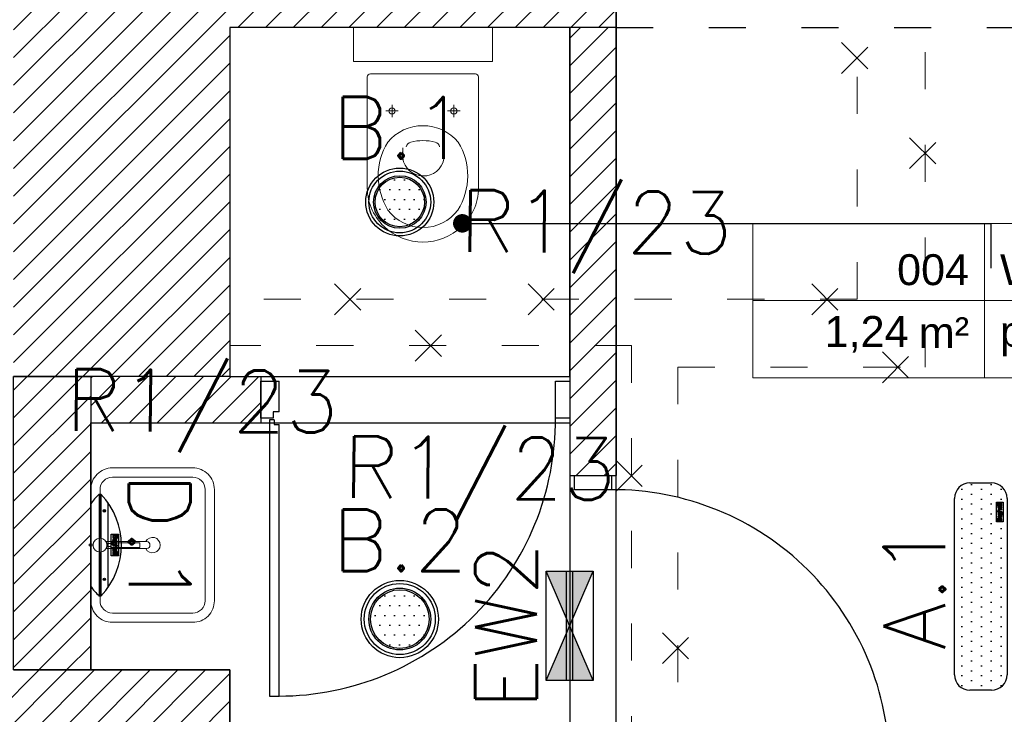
# Model space of a CAD drawing. Header units: millimetres. Extents: x 22250 to 51280, y -5012 to 7692.
# Tile 92 of 183: x 39902 to 40220, y 2198 to 2423. Entities that reach past the tile are written whole.
import ezdxf
from ezdxf import colors
from ezdxf.entities.mleader import LeaderData, LeaderLine
from ezdxf.enums import TextEntityAlignment as Align
from ezdxf.math import Vec2, Vec3

# ---------------------------------------------------------------- set-up
doc = ezdxf.new("R2010")
doc.units = ezdxf.units.MM
doc.linetypes.add('ACAD_ISO03W100', pattern=[30, 12, -18])
for name, color, linetype in [('_BI_LOGO', 140, 'Continuous'), ('_BI_OSW_OPIS', 140, 'Continuous'), ('_BI_OSW_OPRAWY', 140, 'Continuous'), ('E_podklad', 252, 'Continuous')]:
    doc.layers.add(name, color=color, linetype=linetype)
for name, color, linetype, lineweight in [('A_OPISY', 40, 'Continuous', 9), ('A_WYPOSAŻENIE', 181, 'Continuous', 9), ('E_Obwody', 3, 'Continuous', 13)]:
    doc.layers.add(name, color=color, linetype=linetype, lineweight=lineweight)
doc.styles.add('ARIAL', font='arial.ttf')
doc.styles.add('romans', font='romans.shx')
doc.styles.get("Standard").update_dxf_attribs({"font": 'arial.ttf'})
pattern_1 = [(45, (22896.237, -15796.4403), (-4.490128, 4.490128), [])]
pattern_2 = [(45, (21569.699, -18526.9925), (-4.490128, 4.490128), [])]

# ---------------------------------------------------------------- blocks, each defined once
blk = doc.blocks.new('ROZBIÓRKI_DOM')
at = {"layer": 'A_OPISY', "color": 22, "linetype": 'ACAD_ISO03W100', "true_color": 0xe22908}
for p, q in [((19835.15, 7887.89), (19835.15, 7975.89)), ((19857.15, 7865.89), (19857.15, 7975.89)), ((19830.15, 7971.02), (19840.15, 7961.02)), ((19830.15, 7961.02), (19840.15, 7971.02)), ((19852.15, 7940.21), (19862.15, 7930.21)), ((19852.15, 7930.21), (19862.15, 7940.21)), ((19666.05, 7892.89), (19676.05, 7882.89)), ((19666.05, 7882.89), (19676.05, 7892.89)), ((19728.65, 7892.89), (19738.65, 7882.89)), ((19728.65, 7882.89), (19738.65, 7892.89)), ((19820.46, 7892.89), (19830.46, 7882.89)), ((19820.46, 7882.89), (19830.46, 7892.89)), ((19835.15, 7887.89), (19632.15, 7887.89)), ((19692.15, 7877.89), (19702.15, 7867.89)), ((19692.15, 7867.89), (19702.15, 7877.89)), ((19762.15, 7872.89), (19632.15, 7872.89)), ((19762.15, 7872.89), (19762.15, 7613.89)), ((19843.32, 7870.89), (19853.32, 7860.89)), ((19843.32, 7860.89), (19853.32, 7870.89)), ((19777.15, 7865.89), (19777.15, 7613.89)), ((19777.15, 7865.89), (19857.15, 7865.89)), ((19757.15, 7835.73), (19767.15, 7825.73)), ((19757.15, 7825.73), (19767.15, 7835.73)), ((19772.15, 7779.92), (19782.15, 7769.92)), ((19772.15, 7769.92), (19782.15, 7779.92))]:
    blk.add_line(p, q, dxfattribs=at)
blk = doc.blocks.new('um1')
at = {"layer": 'A_WYPOSAŻENIE', "ltscale": 0.5}
for points in [[(-2506.53, 3366.84), (-2524.27, 3366.84, 0.414214), (-2531.27, 3359.84), (-2531.27, 3333.84, 0.414214), (-2524.27, 3326.84), (-2488.27, 3326.84, 0.414214), (-2481.27, 3333.84), (-2481.27, 3359.84, 0.414214), (-2488.27, 3366.84), (-2506.01, 3366.84)], [(-2508.52, 3363.84), (-2524.27, 3363.84, 0.414214), (-2528.27, 3359.84), (-2528.27, 3333.84, 0.414214), (-2524.27, 3329.84), (-2488.27, 3329.84, 0.414214), (-2484.27, 3333.84), (-2484.27, 3359.84, 0.414214), (-2488.27, 3363.84), (-2504.02, 3363.84)]]:
    blk.add_lwpolyline(points, format="xyb", dxfattribs=at)
at = {"layer": 'A_WYPOSAŻENIE'}
for points in [[(-2506.53, 3366.08), (-2506.53, 3367.35), (-2506.01, 3367.35), (-2506.01, 3366.08)], [(-2506.77, 3361.66), (-2506.77, 3360.3), (-2505.77, 3360.3), (-2505.77, 3361.66)]]:
    blk.add_lwpolyline(points, dxfattribs=at)
blk.add_lwpolyline([(-2507.42, 3361.92), (-2507.42, 3348.69, 0.869565), (-2505.12, 3348.69), (-2505.12, 3361.92)], format="xyb", dxfattribs=at)
blk.add_lwpolyline([(-2507.02, 3360.3), (-2505.52, 3360.3), (-2505.52, 3350.99), (-2507.02, 3350.99)], close=True, dxfattribs=at)
blk.add_circle((-2506.27, 3363.85), 2.25, dxfattribs=at)
at = {"layer": 'A_WYPOSAŻENIE', "ltscale": 0.5}
blk.add_arc((-2506.27, 3346.84), 2.5, 117.3871, 62.6129, dxfattribs=at)
blk = doc.blocks.new('wc1')
at = {"layer": 'A_WYPOSAŻENIE'}
for p, q in [((-3840.38, 3355.84), (-3836.38, 3355.84)), ((-3838.38, 3353.84), (-3838.38, 3357.84)), ((-3820.38, 3355.84), (-3816.38, 3355.84)), ((-3818.38, 3353.84), (-3818.38, 3357.84))]:
    blk.add_line(p, q, dxfattribs=at)
blk.add_lwpolyline([(-3850.88, 3371.84), (-3805.88, 3371.84), (-3805.88, 3382.84), (-3850.88, 3382.84)], close=True, dxfattribs=at)
for points in [[(-3815.79, 3318.42, -0.399978), (-3840.97, 3318.42, -0.216638), (-3846.38, 3331.84), (-3846.38, 3366.84, -0.414214), (-3845.38, 3367.84), (-3811.38, 3367.84, -0.414214), (-3810.38, 3366.84), (-3810.38, 3331.84, -0.216638)], [(-3839.79, 3345.73, -0.466255), (-3816.97, 3345.73, -0.283436), (-3817.06, 3323.74, -0.502453), (-3839.69, 3323.74, -0.283436)]]:
    blk.add_lwpolyline(points, format="xyb", close=True, dxfattribs=at)
for points in [[(-3833.77, 3344.15, -0.303379), (-3832.3, 3345.75, -0.119022), (-3824.45, 3345.75, -0.303379), (-3822.98, 3344.15, -0.291246)], [(-3834.84, 3343.93), (-3834.92, 3340.49, 0.83974), (-3821.61, 3340.22), (-3821.68, 3343.93)]]:
    blk.add_lwpolyline(points, format="xyb", dxfattribs=at)
for centre in [(-3838.38, 3355.84), (-3818.38, 3355.84)]:
    blk.add_circle(centre, 1, dxfattribs=at)
blk = doc.blocks.new('*U217')
at = {"lineweight": 5}
for p, q in [((-75, -25), (-75, 25)), ((-75, 25), (0, 25)), ((0, 0), (0, 25)), ((0, 25), (91.58, 25)), ((91.58, 25), (91.58, -25)), ((-75, -25), (0, -25)), ((91.58, -25), (0, -25))]:
    blk.add_line(p, q, dxfattribs=at)
at = {"lineweight": 5, "ltscale": 18.5}
for p, q in [((0, 25), (0, -25)), ((-75, 0), (91.58, 0))]:
    blk.add_line(p, q, dxfattribs=at)
at = {"lineweight": 5, "ltscale": 18.5, "insert": (-5, -10.38), "char_height": 10, "attachment_point": 6, "style": 'ARIAL'}
blk.add_mtext('\\A1;m²', dxfattribs=at)
at = {"lineweight": 5, "style": 'ARIAL'}
blk.add_attdef('1NR', text='', height=10, dxfattribs=at).set_placement((-5, 5), align=Align.RIGHT)
blk.add_attdef('2POM', (5, 5), '', height=10, dxfattribs=at)
blk.add_attdef('4PL2', text='', height=10, dxfattribs=at).set_placement((-24.57, -5), align=Align.TOP_RIGHT)
blk.add_attdef('3POS', text='', height=10, dxfattribs=at).set_placement((5, -5), align=Align.TOP_LEFT)
blk = doc.blocks.new('_Dot')
at = {"color": 0, "linetype": 'ByBlock', "lineweight": -2}
blk.add_line((-0.5, 0), (-1, 0), dxfattribs=at)
at = {"color": 0, "linetype": 'ByBlock', "const_width": 0.5}
blk.add_lwpolyline([(-0.25, 0, 1), (0.25, 0, 1)], format="xyb", close=True, dxfattribs=at)
blk = doc.blocks.new('BI_LOGO')
at = {"layer": '_BI_LOGO', "linetype": 'Continuous'}
for p, q in [((0, 2.16), (6.37, 2.16)), ((0, 0), (0, 2.16)), ((6.37, 0), (0, 0)), ((0.17, 0.57), (0.17, 1.93)), ((0.17, 1.93), (0.75, 1.93)), ((0.76, 0.57), (0.17, 0.57)), ((0.45, 1.67), (0.82, 1.67)), ((0.45, 1.39), (0.45, 1.67)), ((0.82, 1.39), (0.45, 1.39)), ((0.45, 1.16), (0.84, 1.16)), ((0.45, 0.81), (0.45, 1.16)), ((0.84, 0.81), (0.45, 0.81)), ((0.75, 1.93), (0.8, 1.93)), ((0.81, 0.57), (0.76, 0.57)), ((0.8, 1.93), (0.84, 1.92)), ((0.86, 0.57), (0.81, 0.57)), ((0.82, 1.67), (0.85, 1.67)), ((0.85, 1.4), (0.82, 1.39)), ((0.84, 1.92), (0.89, 1.92)), ((0.84, 1.16), (0.87, 1.16)), ((0.87, 0.82), (0.84, 0.81)), ((0.85, 1.67), (0.88, 1.66)), ((0.88, 1.4), (0.85, 1.4)), ((0.9, 0.57), (0.86, 0.57)), ((0.87, 1.16), (0.9, 1.15)), ((0.9, 0.82), (0.87, 0.82)), ((0.88, 1.66), (0.9, 1.65)), ((0.9, 1.42), (0.88, 1.4)), ((0.89, 1.92), (0.93, 1.91)), ((0.9, 1.65), (0.92, 1.63)), ((0.92, 1.43), (0.9, 1.42)), ((0.9, 1.15), (0.92, 1.13)), ((0.93, 0.84), (0.9, 0.82)), ((0.94, 0.58), (0.9, 0.57)), ((0.92, 1.63), (0.94, 1.61)), ((0.94, 1.45), (0.92, 1.43)), ((0.92, 1.13), (0.95, 1.12)), ((0.93, 1.91), (0.97, 1.91)), ((0.95, 0.85), (0.93, 0.84)), ((0.94, 1.61), (0.95, 1.59)), ((0.95, 1.47), (0.94, 1.45)), ((0.98, 0.59), (0.94, 0.58)), ((0.95, 1.59), (0.96, 1.57)), ((0.96, 1.5), (0.95, 1.47)), ((0.95, 1.12), (0.96, 1.1)), ((0.96, 0.87), (0.95, 0.85)), ((0.96, 1.57), (0.96, 1.54)), ((0.96, 1.54), (0.96, 1.52)), ((0.96, 1.52), (0.96, 1.5)), ((0.96, 1.1), (0.98, 1.08)), ((0.98, 0.89), (0.96, 0.87)), ((0.97, 1.91), (1, 1.9)), ((0.98, 1.08), (0.99, 1.05)), ((0.99, 0.92), (0.98, 0.89)), ((1.04, 0.61), (0.98, 0.59)), ((0.99, 1.05), (0.99, 1.03)), ((0.99, 1.03), (1, 1)), ((1, 0.94), (0.99, 0.92)), ((1, 1.9), (1.06, 1.88)), ((1, 1), (1, 0.97)), ((1, 0.97), (1, 0.94)), ((1.09, 0.63), (1.04, 0.61)), ((1.06, 1.88), (1.1, 1.86)), ((1.11, 1.31), (1.08, 1.29)), ((1.08, 1.29), (1.13, 1.27)), ((1.14, 0.66), (1.09, 0.63)), ((1.1, 1.86), (1.14, 1.83)), ((1.13, 1.33), (1.11, 1.31)), ((1.16, 1.36), (1.13, 1.33)), ((1.13, 1.27), (1.17, 1.25)), ((1.14, 1.83), (1.18, 1.79)), ((1.18, 0.69), (1.14, 0.66)), ((1.18, 1.39), (1.16, 1.36)), ((1.17, 1.25), (1.2, 1.22)), ((1.18, 1.79), (1.2, 1.76)), ((1.2, 1.43), (1.18, 1.39)), ((1.22, 0.74), (1.18, 0.69)), ((1.2, 1.76), (1.22, 1.72)), ((1.22, 1.46), (1.2, 1.43)), ((1.2, 1.22), (1.23, 1.18)), ((1.22, 1.72), (1.23, 1.68)), ((1.23, 1.5), (1.22, 1.46)), ((1.25, 0.79), (1.22, 0.74)), ((1.23, 1.68), (1.24, 1.64)), ((1.24, 1.54), (1.23, 1.5)), ((1.23, 1.18), (1.25, 1.13)), ((1.24, 1.64), (1.24, 1.59)), ((1.24, 1.59), (1.24, 1.54)), ((1.25, 1.13), (1.27, 1.1)), ((1.26, 0.83), (1.25, 0.79)), ((1.27, 0.87), (1.26, 0.83)), ((1.27, 1.15), (1.28, 1.19)), ((1.27, 1.1), (1.27, 1.15)), ((1.27, 1.05), (1.27, 1.1)), ((1.27, 1.01), (1.27, 1.05)), ((1.27, 0.96), (1.27, 1.01)), ((1.28, 0.91), (1.27, 0.96)), ((1.28, 0.91), (1.27, 0.87)), ((1.28, 1.19), (1.29, 1.23)), ((1.29, 0.88), (1.28, 0.91)), ((1.29, 1.23), (1.3, 1.27)), ((1.3, 0.84), (1.29, 0.88)), ((1.3, 1.27), (1.32, 1.32)), ((1.31, 0.81), (1.3, 0.84)), ((1.33, 0.77), (1.31, 0.81)), ((1.32, 1.32), (1.35, 1.37)), ((1.35, 0.73), (1.33, 0.77)), ((1.35, 1.37), (1.37, 1.41)), ((1.38, 0.7), (1.35, 0.73)), ((1.37, 1.41), (1.4, 1.44)), ((1.4, 0.67), (1.38, 0.7)), ((1.4, 1.44), (1.44, 1.48)), ((1.43, 0.64), (1.4, 0.67)), ((1.47, 0.62), (1.43, 0.64)), ((1.44, 1.48), (1.48, 1.51)), ((1.5, 0.59), (1.47, 0.62)), ((1.48, 1.51), (1.52, 1.54)), ((1.54, 0.58), (1.5, 0.59)), ((1.52, 1.54), (1.56, 1.56)), ((2.18, 0.99), (1.53, 0.98)), ((1.53, 0.98), (1.54, 0.93)), ((1.54, 0.93), (1.56, 0.88)), ((1.58, 0.56), (1.54, 0.58)), ((1.56, 1.56), (1.6, 1.57)), ((1.57, 1.22), (1.56, 1.17)), ((1.56, 1.17), (1.93, 1.17)), ((1.56, 0.88), (1.58, 0.83)), ((1.58, 1.27), (1.57, 1.22)), ((1.61, 1.31), (1.58, 1.27)), ((1.58, 0.83), (1.6, 0.8)), ((1.62, 0.55), (1.58, 0.56)), ((1.6, 1.57), (1.65, 1.58)), ((1.6, 0.8), (1.64, 0.77)), ((1.65, 1.34), (1.61, 1.31)), ((1.66, 0.54), (1.62, 0.55)), ((1.64, 0.77), (1.68, 0.76)), ((1.65, 1.58), (1.7, 1.59)), ((1.7, 1.36), (1.65, 1.34)), ((1.71, 0.53), (1.66, 0.54)), ((1.68, 0.76), (1.73, 0.75)), ((1.7, 1.59), (1.75, 1.59)), ((1.75, 1.36), (1.7, 1.36)), ((1.75, 0.53), (1.71, 0.53)), ((1.73, 0.75), (1.77, 0.75)), ((1.75, 1.59), (1.8, 1.59)), ((1.79, 1.35), (1.75, 1.36)), ((1.8, 0.53), (1.75, 0.53)), ((1.77, 0.75), (1.8, 0.76)), ((1.83, 1.33), (1.79, 1.35)), ((1.8, 1.59), (1.85, 1.58)), ((1.8, 0.76), (1.83, 0.77)), ((1.85, 0.54), (1.8, 0.53)), ((1.87, 1.3), (1.83, 1.33)), ((1.83, 0.77), (1.86, 0.79)), ((1.85, 1.58), (1.89, 1.57)), ((1.9, 0.55), (1.85, 0.54)), ((1.86, 0.79), (1.88, 0.81)), ((1.9, 1.26), (1.87, 1.3)), ((1.88, 0.81), (1.89, 0.83)), ((1.89, 1.57), (1.93, 1.56)), ((1.89, 0.83), (1.9, 0.86)), ((1.92, 1.22), (1.9, 1.26)), ((1.9, 0.86), (2.2, 0.86)), ((1.95, 0.56), (1.9, 0.55)), ((1.93, 1.17), (1.92, 1.22)), ((1.93, 1.56), (1.97, 1.54)), ((1.99, 0.59), (1.95, 0.56)), ((1.97, 1.54), (2.01, 1.51)), ((2.04, 0.61), (1.99, 0.59)), ((2.01, 1.51), (2.05, 1.49)), ((2.08, 0.64), (2.04, 0.61)), ((2.05, 1.49), (2.08, 1.45)), ((2.08, 1.45), (2.11, 1.42)), ((2.11, 0.68), (2.08, 0.64)), ((2.11, 1.42), (2.13, 1.38)), ((2.14, 0.72), (2.11, 0.68)), ((2.13, 1.38), (2.15, 1.34)), ((2.17, 0.76), (2.14, 0.72)), ((2.15, 1.34), (2.18, 1.29)), ((2.17, 1.06), (2.18, 1.11)), ((2.18, 0.99), (2.17, 1.06)), ((2.18, 0.8), (2.17, 0.76)), ((2.18, 1.29), (2.19, 1.25)), ((2.18, 1.15), (2.19, 1.19)), ((2.18, 1.11), (2.18, 1.15)), ((2.18, 0.96), (2.18, 0.99)), ((2.19, 0.91), (2.18, 0.96)), ((2.2, 0.86), (2.18, 0.8)), ((2.19, 1.24), (2.2, 1.28)), ((2.19, 1.25), (2.19, 1.24)), ((2.19, 1.19), (2.19, 1.24)), ((2.21, 0.86), (2.19, 0.91)), ((2.19, 0.46), (2.48, 0.46)), ((2.2, 0.4), (2.19, 0.46)), ((2.2, 1.28), (2.22, 1.32)), ((2.21, 0.36), (2.2, 0.4)), ((2.22, 0.81), (2.21, 0.86)), ((2.22, 0.33), (2.21, 0.36)), ((2.22, 1.32), (2.23, 1.37)), ((2.24, 0.77), (2.22, 0.81)), ((2.24, 0.32), (2.22, 0.33)), ((2.23, 1.37), (2.26, 1.41)), ((2.27, 0.73), (2.24, 0.77)), ((2.26, 0.29), (2.24, 0.32)), ((2.26, 1.41), (2.28, 1.45)), ((2.29, 0.26), (2.26, 0.29)), ((2.29, 0.7), (2.27, 0.73)), ((2.28, 1.45), (2.31, 1.48)), ((2.32, 0.66), (2.29, 0.7)), ((2.33, 0.23), (2.29, 0.26)), ((2.31, 1.48), (2.35, 1.51)), ((2.36, 0.63), (2.32, 0.66)), ((2.38, 0.21), (2.33, 0.23)), ((2.35, 1.51), (2.38, 1.54)), ((2.39, 0.61), (2.36, 0.63)), ((2.38, 1.54), (2.43, 1.56)), ((2.43, 0.18), (2.38, 0.21)), ((2.43, 0.59), (2.39, 0.61)), ((2.43, 1.56), (2.47, 1.57)), ((2.48, 0.58), (2.43, 0.59)), ((2.46, 0.17), (2.43, 0.18)), ((2.43, 0.18), (2.43, 0.18)), ((2.46, 1.15), (2.45, 1.1)), ((2.45, 1.1), (2.45, 1.05)), ((2.45, 1.05), (2.45, 1)), ((2.45, 1), (2.46, 0.96)), ((2.47, 1.19), (2.46, 1.15)), ((2.46, 0.96), (2.47, 0.92)), ((2.5, 0.16), (2.46, 0.17)), ((2.47, 1.57), (2.52, 1.58)), ((2.48, 1.22), (2.47, 1.19)), ((2.47, 0.92), (2.49, 0.88)), ((2.49, 1.26), (2.48, 1.22)), ((2.52, 0.57), (2.48, 0.58)), ((2.48, 0.46), (2.49, 0.43)), ((2.51, 1.28), (2.49, 1.26)), ((2.49, 0.88), (2.51, 0.85)), ((2.49, 0.43), (2.52, 0.41)), ((2.55, 0.16), (2.5, 0.16)), ((2.53, 1.31), (2.51, 1.28)), ((2.51, 0.85), (2.54, 0.83)), ((2.52, 1.58), (2.58, 1.58)), ((2.57, 0.57), (2.52, 0.57)), ((2.52, 0.41), (2.54, 0.38)), ((2.56, 1.32), (2.53, 1.31)), ((2.54, 0.83), (2.57, 0.8)), ((2.54, 0.38), (2.57, 0.37)), ((2.59, 0.16), (2.55, 0.16)), ((2.59, 1.34), (2.56, 1.32)), ((2.57, 0.8), (2.61, 0.79)), ((2.61, 0.57), (2.57, 0.57)), ((2.57, 0.37), (2.62, 0.37)), ((2.58, 1.58), (2.64, 1.58)), ((2.62, 1.34), (2.59, 1.34)), ((2.64, 0.15), (2.59, 0.16)), ((2.61, 0.79), (2.65, 0.79)), ((2.65, 0.57), (2.61, 0.57)), ((2.65, 1.35), (2.62, 1.34)), ((2.62, 0.37), (2.66, 0.37)), ((2.64, 1.58), (2.7, 1.57)), ((2.69, 0.15), (2.64, 0.15)), ((2.71, 1.34), (2.65, 1.35)), ((2.65, 0.79), (2.71, 0.79)), ((2.69, 0.58), (2.65, 0.57)), ((2.66, 0.37), (2.7, 0.37)), ((2.73, 0.59), (2.69, 0.58)), ((2.74, 0.16), (2.69, 0.15)), ((2.7, 1.57), (2.75, 1.55)), ((2.7, 0.37), (2.74, 0.38)), ((2.75, 1.33), (2.71, 1.34)), ((2.71, 0.79), (2.75, 0.81)), ((2.77, 0.6), (2.73, 0.59)), ((2.74, 0.38), (2.77, 0.39)), ((2.78, 0.16), (2.74, 0.16)), ((2.75, 1.55), (2.79, 1.52)), ((2.79, 1.3), (2.75, 1.33)), ((2.75, 0.81), (2.79, 0.83)), ((2.8, 0.62), (2.77, 0.6)), ((2.77, 0.39), (2.8, 0.41)), ((2.83, 0.17), (2.78, 0.16)), ((2.79, 1.52), (2.83, 1.49)), ((2.82, 1.27), (2.79, 1.3)), ((2.79, 0.83), (2.82, 0.87)), ((2.83, 0.64), (2.8, 0.62)), ((2.8, 0.41), (2.83, 0.43)), ((2.84, 1.22), (2.82, 1.27)), ((2.82, 0.87), (2.84, 0.91)), ((2.83, 1.49), (2.86, 1.44)), ((2.86, 0.67), (2.83, 0.64)), ((2.83, 0.43), (2.84, 0.46)), ((2.87, 0.18), (2.83, 0.17)), ((2.86, 1.17), (2.84, 1.22)), ((2.84, 0.91), (2.86, 0.96)), ((2.84, 0.46), (2.85, 0.5)), ((2.85, 0.5), (2.86, 0.54)), ((2.86, 1.44), (2.86, 1.56)), ((2.86, 1.56), (3.13, 1.56)), ((2.87, 1.12), (2.86, 1.17)), ((2.86, 0.96), (2.87, 1.01)), ((2.86, 0.58), (2.86, 0.67)), ((2.86, 0.54), (2.86, 0.58)), ((2.87, 1.06), (2.87, 1.12)), ((2.87, 1.01), (2.87, 1.06)), ((2.9, 0.19), (2.87, 0.18)), ((2.94, 0.2), (2.9, 0.19)), ((2.98, 0.23), (2.94, 0.2)), ((3.02, 0.26), (2.98, 0.23)), ((3.04, 0.29), (3.02, 0.26)), ((3.07, 0.33), (3.04, 0.29)), ((3.09, 0.38), (3.07, 0.33)), ((3.11, 0.43), (3.09, 0.38)), ((3.13, 0.49), (3.11, 0.43)), ((3.13, 1.56), (3.13, 0.72)), ((3.13, 0.72), (3.13, 0.67)), ((3.13, 0.67), (3.13, 0.62)), ((3.13, 0.62), (3.13, 0.58)), ((3.13, 0.58), (3.13, 0.53)), ((3.13, 0.53), (3.13, 0.49)), ((3.22, 0.55), (3.22, 1.9)), ((3.22, 1.9), (3.5, 1.9)), ((3.5, 0.55), (3.22, 0.55)), ((3.5, 1.9), (3.5, 1.46)), ((3.5, 1.46), (3.51, 1.49)), ((3.51, 1.22), (3.5, 1.18)), ((3.5, 1.18), (3.5, 1.13)), ((3.5, 1.13), (3.5, 1.08)), ((3.5, 1.08), (3.5, 0.55)), ((3.51, 1.49), (3.54, 1.51)), ((3.52, 1.25), (3.51, 1.22)), ((3.54, 1.28), (3.52, 1.25)), ((3.54, 1.51), (3.57, 1.53)), ((3.55, 1.3), (3.54, 1.28)), ((3.59, 1.33), (3.55, 1.3)), ((3.57, 1.53), (3.6, 1.55)), ((3.65, 1.35), (3.59, 1.33)), ((3.6, 1.55), (3.64, 1.56)), ((3.64, 1.56), (3.69, 1.58)), ((3.7, 1.36), (3.65, 1.35)), ((3.69, 1.58), (3.73, 1.58)), ((3.74, 1.35), (3.7, 1.36)), ((3.73, 1.58), (3.77, 1.59)), ((3.77, 1.33), (3.74, 1.35)), ((3.77, 1.59), (3.81, 1.59)), ((3.8, 1.31), (3.77, 1.33)), ((3.82, 1.29), (3.8, 1.31)), ((3.81, 1.59), (3.86, 1.58)), ((3.83, 1.26), (3.82, 1.29)), ((3.84, 1.23), (3.83, 1.26)), ((3.85, 1.19), (3.84, 1.23)), ((3.85, 1.15), (3.85, 1.19)), ((3.85, 1.1), (3.85, 1.15)), ((3.85, 0.56), (3.85, 1.1)), ((4.13, 0.56), (3.85, 0.56)), ((3.86, 1.58), (3.9, 1.57)), ((3.9, 1.57), (3.94, 1.56)), ((3.94, 1.56), (3.98, 1.54)), ((3.98, 1.54), (4.01, 1.51)), ((4.01, 1.51), (4.04, 1.48)), ((4.04, 1.48), (4.07, 1.45)), ((4.07, 1.45), (4.09, 1.41)), ((4.09, 1.41), (4.11, 1.36)), ((4.11, 1.36), (4.12, 1.31)), ((4.12, 1.31), (4.12, 1.27)), ((4.12, 1.27), (4.13, 1.22)), ((4.13, 1.22), (4.13, 1.17)), ((4.13, 1.17), (4.13, 0.56)), ((4.14, 1.14), (4.15, 1.18)), ((4.14, 1.09), (4.14, 1.14)), ((4.14, 1.05), (4.14, 1.09)), ((4.14, 1), (4.14, 1.05)), ((4.14, 0.96), (4.14, 1)), ((4.15, 0.92), (4.14, 0.96)), ((4.15, 1.18), (4.16, 1.23)), ((4.16, 0.88), (4.15, 0.92)), ((4.16, 1.23), (4.17, 1.27)), ((4.17, 0.84), (4.16, 0.88)), ((4.17, 1.27), (4.19, 1.32)), ((4.18, 0.8), (4.17, 0.84)), ((4.2, 0.77), (4.18, 0.8)), ((4.19, 1.32), (4.22, 1.36)), ((4.22, 0.73), (4.2, 0.77)), ((4.22, 1.36), (4.24, 1.4)), ((4.25, 0.69), (4.22, 0.73)), ((4.24, 1.4), (4.28, 1.44)), ((4.28, 0.66), (4.25, 0.69)), ((4.28, 1.44), (4.31, 1.47)), ((4.31, 0.64), (4.28, 0.66)), ((4.31, 1.47), (4.35, 1.5)), ((4.34, 0.61), (4.31, 0.64)), ((4.38, 0.59), (4.34, 0.61)), ((4.35, 1.5), (4.39, 1.53)), ((4.41, 0.57), (4.38, 0.59)), ((4.39, 1.53), (4.43, 1.55)), ((5.09, 0.98), (4.41, 0.97)), ((4.41, 0.97), (4.41, 0.93)), ((4.41, 0.93), (4.43, 0.87)), ((4.45, 0.55), (4.41, 0.57)), ((4.43, 1.55), (4.47, 1.57)), ((4.44, 1.22), (4.43, 1.16)), ((4.43, 1.16), (4.79, 1.16)), ((4.43, 0.87), (4.45, 0.83)), ((4.46, 1.27), (4.44, 1.22)), ((4.45, 0.83), (4.48, 0.79)), ((4.49, 0.54), (4.45, 0.55)), ((4.49, 1.32), (4.46, 1.27)), ((4.47, 1.57), (4.52, 1.58)), ((4.48, 0.79), (4.51, 0.77)), ((4.52, 1.34), (4.49, 1.32)), ((4.54, 0.53), (4.49, 0.54)), ((4.51, 0.77), (4.56, 0.75)), ((4.52, 1.58), (4.57, 1.58)), ((4.57, 1.35), (4.52, 1.34)), ((4.58, 0.53), (4.54, 0.53)), ((4.56, 0.75), (4.6, 0.75)), ((4.57, 1.58), (4.62, 1.59)), ((4.63, 1.36), (4.57, 1.35)), ((4.62, 0.53), (4.58, 0.53)), ((4.6, 0.75), (4.64, 0.75)), ((4.62, 1.59), (4.67, 1.58)), ((4.67, 0.53), (4.62, 0.53)), ((4.67, 1.35), (4.63, 1.36)), ((4.64, 0.75), (4.67, 0.75)), ((4.67, 1.58), (4.72, 1.58)), ((4.71, 1.33), (4.67, 1.35)), ((4.67, 0.75), (4.7, 0.76)), ((4.72, 0.54), (4.67, 0.53)), ((4.7, 0.76), (4.73, 0.78)), ((4.74, 1.3), (4.71, 1.33)), ((4.72, 1.58), (4.76, 1.57)), ((4.77, 0.54), (4.72, 0.54)), ((4.73, 0.78), (4.75, 0.8)), ((4.77, 1.26), (4.74, 1.3)), ((4.75, 0.8), (4.77, 0.83)), ((4.76, 1.57), (4.8, 1.55)), ((4.79, 1.21), (4.77, 1.26)), ((4.77, 0.83), (4.78, 0.86)), ((4.82, 0.56), (4.77, 0.54)), ((4.78, 0.86), (5.07, 0.85)), ((4.79, 1.16), (4.79, 1.21)), ((4.8, 1.55), (4.85, 1.53)), ((4.87, 0.58), (4.82, 0.56)), ((4.85, 1.53), (4.88, 1.51)), ((4.91, 0.61), (4.87, 0.58)), ((4.88, 1.51), (4.92, 1.48)), ((4.95, 0.64), (4.91, 0.61)), ((4.92, 1.48), (4.95, 1.45)), ((4.95, 1.45), (4.98, 1.41)), ((4.98, 0.67), (4.95, 0.64)), ((4.98, 1.41), (5, 1.37)), ((5.01, 0.71), (4.98, 0.67)), ((5, 1.37), (5.03, 1.33)), ((5.04, 0.75), (5.01, 0.71)), ((5.03, 1.33), (5.05, 1.29)), ((5.06, 0.8), (5.04, 0.75)), ((5.05, 1.29), (5.06, 1.25)), ((5.06, 1.25), (5.07, 1.21)), ((5.07, 0.85), (5.06, 0.8)), ((5.07, 1.21), (5.08, 1.17)), ((5.08, 1.17), (5.08, 1.12)), ((5.08, 1.12), (5.09, 1.08)), ((5.09, 1.08), (5.09, 1.03)), ((5.09, 1.03), (5.09, 0.98)), ((5.1, 0.55), (5.1, 1.91)), ((5.1, 1.91), (5.37, 1.91)), ((5.37, 0.55), (5.1, 0.55)), ((5.37, 1.91), (5.37, 0.55)), ((5.47, 0.54), (5.47, 1.9)), ((5.47, 1.9), (5.74, 1.9)), ((5.74, 0.54), (5.47, 0.54)), ((5.74, 1.9), (5.74, 0.54)), ((5.84, 1.65), (5.84, 1.91)), ((5.84, 1.91), (6.11, 1.91)), ((6.11, 1.65), (5.84, 1.65)), ((5.84, 0.55), (5.84, 1.55)), ((5.84, 1.55), (6.11, 1.55)), ((6.11, 0.55), (5.84, 0.55)), ((6.11, 1.91), (6.11, 1.65)), ((6.11, 1.55), (6.11, 0.55)), ((6.37, 2.16), (6.37, 0))]:
    blk.add_line(p, q, dxfattribs=at)
blk = doc.blocks.new('A.1 ST3')
at = {"layer": '_BI_OSW_OPRAWY'}
h = blk.add_hatch(dxfattribs=at)
h.set_pattern_fill('DOTS', color=256, scale=2)
h.set_pattern_definition([(0, (-2345.8168, -6450), (1.5875, 3.175), [0, -3.175])])
h.paths.add_polyline_path([(33.55, 3.5, 0.414214), (28.55, 8.5), (-28.55, 8.5, 0.414214), (-33.55, 3.5), (-33.55, -3.5, 0.414214), (-28.55, -8.5), (28.55, -8.5, 0.414214), (33.55, -3.5)])
h.paths.add_polyline_path([(20.95, -5.12), (27.31, -5.12), (27.31, -7.27), (20.95, -7.27)], flags=16)
h.paths.add_polyline_path([(22.37, -6.1), (22.3, -6.08), (22.3, -6.1)], flags=0)
h.paths.add_polyline_path([(21.79, -6.11), (22.02, -6.14), (22.03, -6.11)], flags=0)
h.paths.add_polyline_path([(22.08, -5.94), (22.1, -5.91), (21.88, -5.66), (22.06, -5.96)], flags=0)
h.paths.add_polyline_path([(22.16, -5.55), (22.14, -5.51), (22.12, -5.48), (22.09, -5.45), (22.05, -5.42), (22, -5.39), (21.95, -5.37), (21.91, -5.36), (21.87, -5.36), (21.83, -5.35), (21.79, -5.35), (21.74, -5.34), (21.7, -5.34), (21.4, -5.34), (21.4, -5.6), (21.76, -5.6), (22.13, -5.63), (21.94, -5.78), (22.14, -6.04), (22.27, -5.9)], flags=0)
h.paths.add_polyline_path([(21.12, -5.34), (21.12, -6.46), (21.4, -6.46), (21.4, -6.11)], flags=0)
h.paths.add_polyline_path([(23.06, -6.29), (22.85, -6.01), (22.97, -6.29)], flags=0)
h.paths.add_polyline_path([(23.07, -6.41), (23.07, -6.38), (23.02, -6.4), (23.03, -6.41)], flags=0)
h.paths.add_polyline_path([(22.6, -5.93), (22.64, -5.92), (23.02, -5.87), (23.06, -5.86), (23.05, -5.85), (23.03, -5.82), (22.99, -5.79), (22.96, -5.76), (22.92, -5.73), (22.88, -5.72), (22.84, -5.7), (22.79, -5.69), (22.76, -5.68), (22.56, -5.96)], flags=0)
h.paths.add_polyline_path([(22.5, -6.39), (22.53, -6.44), (22.55, -6.48), (22.58, -6.5), (22.63, -6.51), (22.68, -6.52), (22.72, -6.52), (23.08, -6.45), (23.1, -6.32), (22.53, -6.64), (22.49, -6.34)], flags=0)
h.paths.add_polyline_path([(23.58, -5.69), (23.81, -5.72), (23.81, -5.64), (23.47, -5.69), (23.52, -5.69)], flags=0)
h.paths.add_polyline_path([(25.15, -5.79), (25.1, -6.09), (25.17, -5.8)], flags=0)
h.paths.add_polyline_path([(25.35, -6.3), (25.36, -6.35), (25.38, -6.4), (25.38, -6.41), (25.78, -6.41), (25.76, -6.29)], flags=0)
h.paths.add_polyline_path([(26.05, -6.11), (26.03, -6.11), (26.05, -6.34)], flags=0)
h.paths.add_polyline_path([(25.08, -6.59), (25.09, -6.6), (25.08, -5.96)], flags=0)
h.paths.add_polyline_path([(26.32, -5.37), (26.69, -5.37), (26.78, -5.37), (26.78, -5.36), (27.06, -5.36), (27.06, -5.62), (27.06, -5.72), (27.06, -5.72), (27.06, -6.72), (26.79, -6.72), (26.69, -6.72), (26.69, -6.73), (26.32, -6.73)], flags=0)
h.paths.add_polyline_path([(21.71, -6.71), (21.76, -6.7), (21.8, -6.7), (21.85, -6.7), (21.89, -6.69), (21.93, -6.68), (21.98, -6.67), (22.04, -6.64), (22.09, -6.61), (22.13, -6.58), (22.16, -6.54), (22.24, -6.41), (22.22, -6.37), (22.19, -6.58), (22.22, -6.59), (22.21, -6.17), (22.14, -5.95), (22.46, -5.74), (22.5, -5.72), (22.55, -5.7), (22.93, -5.61), (23.14, -6.01), (23.15, -5.99), (23.16, -5.95), (23.18, -5.91), (23.35, -5.58), (23.68, -5.71), (24.16, -5.71), (24.16, -5.37), (24.44, -5.37), (24.44, -5.65), (25.07, -5.71), (25.07, -5.83), (25.51, -5.67), (25.5, -5.69), (25.84, -5.64), (25.97, -5.94), (25.95, -5.9), (25.93, -5.86), (25.9, -5.82), (25.87, -5.79), (25.83, -5.76), (25.79, -5.74), (25.75, -5.72), (25.71, -5.71), (25.66, -5.69), (25.62, -5.69), (25.6, -5.69), (25.6, -5.7), (25.72, -6.01), (25.69, -5.97), (25.65, -5.94), (25.61, -5.92), (25.57, -5.92), (25.52, -5.92), (25.47, -5.93), (25.22, -6.1), (25.02, -5.83), (25.05, -5.88), (25.4, -5.71), (25.84, -6.11), (25.6, -6.74), (25.62, -6.74), (25.67, -6.74), (25.72, -6.73), (25.77, -6.71), (25.81, -6.69), (25.86, -6.67), (25.9, -6.64), (25.93, -6.6), (25.96, -6.56), (25.98, -6.52), (26, -6.47), (26.11, -6.09), (25.93, -5.86), (26.13, -6.17), (25.89, -6.76), (25.21, -6.73), (25.2, -6.72), (24.8, -6.72), (24.8, -6.17), (24.8, -6.12), (24.79, -6.08), (24.79, -6.04), (24.78, -6.01), (24.76, -5.98), (24.74, -5.96), (24.72, -5.94), (24.68, -5.93), (24.64, -5.92), (24.59, -5.92), (24.54, -5.95), (24.5, -5.97), (24.48, -5.99), (24.46, -6.02), (24.45, -6.06), (24.45, -6.09), (24.44, -6.14), (24.44, -6.19), (24.44, -6.72), (24.2, -6.72), (23.87, -7.14), (23.49, -7.11), (23.45, -7.11), (23.41, -7.1), (23.37, -7.09), (23.32, -7.07), (23.28, -7.04), (22.98, -6.82), (23.01, -6.75), (22.99, -6.75), (23.04, -6.8), (23.06, -6.72), (22.37, -6.75), (22.3, -6.58), (21.84, -6.71)], flags=0)
h.paths.add_polyline_path([(23.14, -6.02), (23.2, -6.26), (23.25, -6.3), (23.26, -6.28), (23.12, -5.98)], flags=0)
h.paths.add_polyline_path([(22.12, -6.23), (22.27, -6.5), (22.11, -6.17), (22.29, -5.91)], flags=0)
h.paths.add_polyline_path([(23.53, -5.72), (23.77, -6.01), (23.79, -6.05), (23.8, -6.1), (23.81, -6.15), (23.82, -6.21), (23.81, -6.27), (23.81, -6.31), (23.81, -6.77), (23.17, -6.65), (23.13, -6.32), (23.14, -6.37), (23.15, -6.41), (23.22, -6.6), (23.42, -6.81), (23.42, -6.81), (23.66, -6.7), (23.65, -6.69), (23.61, -6.7), (23.76, -6.41), (23.73, -6.44), (23.46, -6.62), (23.4, -6.27), (23.4, -6.23), (23.4, -6.17), (23.41, -6.13), (23.41, -6.08)], flags=0)
h.paths.add_polyline_path([(23.65, -6.48), (23.84, -6.42), (23.76, -7.11), (23.77, -7.1), (23.81, -7.09), (23.85, -7.08), (23.89, -7.07), (23.93, -7.04), (24.08, -6.91), (24.08, -6.66), (24.08, -6.81), (24.08, -6.71), (24.06, -7.08), (23.6, -7.13), (23.27, -6.52)], flags=0)
h.paths.add_polyline_path([(24.67, -5.69), (25.02, -5.65), (25.07, -6), (25.1, -6.37), (25.17, -6.7), (25.48, -6.74), (25.14, -6.67), (25.1, -6.36), (25.1, -6.37), (25.07, -6), (25.06, -5.96), (25.06, -5.91), (24.95, -5.61), (24.63, -5.7)], flags=0)
h.paths.add_polyline_path([(25.16, -5.91), (24.99, -6.24), (25.15, -6.51), (24.99, -6.18)], flags=0)
for p, q in [((-28.55, 8.5), (28.55, 8.5)), ((-33.55, -3.5), (-33.55, 3.5)), ((33.55, 3.5), (33.55, -3.5)), ((28.55, -8.5), (-28.55, -8.5))]:
    blk.add_line(p, q, dxfattribs=at)
for centre, start, end in [((-28.55, 3.5), 90, 180), ((28.55, 3.5), 0, 90), ((-28.55, -3.5), 180, 270), ((28.55, -3.5), 270, 0)]:
    blk.add_arc(centre, 5, start, end, dxfattribs=at)
blk.add_blockref('BI_LOGO', (20.95, -7.27), dxfattribs=at)
at = {"layer": '_BI_OSW_OPIS', "style": 'romans'}
blk.add_attdef('A.1', text='', height=20, dxfattribs=at).set_placement((0, 11.5), align=Align.CENTER)
blk.add_attdef('ST3', text='', height=15, dxfattribs=at).set_placement((0, -11.5), align=Align.TOP_CENTER)
blk = doc.blocks.new('D.1_K')
at = {"layer": '_BI_OSW_OPRAWY'}
for p, q in [((-16.5, 3.3), (16.5, 3.3)), ((-16.5, 2.75), (-16.5, 3.3)), ((-13.83, 5.5), (13.83, 5.5)), ((-11.38, 4.68), (-10.81, 4.12)), ((11.38, 4.68), (10.81, 4.12)), ((16.5, 3.3), (16.5, 2.75)), ((-16.5, 2.75), (16.5, 2.75)), ((-13.2, 0), (13.2, 0))]:
    blk.add_line(p, q, dxfattribs=at)
for centre in [(-11.09, 4.4), (11.09, 4.4)]:
    blk.add_circle(centre, 0.398, dxfattribs=at)
for centre, radius, start, end in [((0, -14.02), 23.92, 46.3972, 133.6028), ((-6.6, 11.27), 13.06, 220.7321, 239.6568), ((6.6, 11.27), 13.06, 300.3432, 319.2679)]:
    blk.add_arc(centre, radius, start, end, dxfattribs=at)
at = {"layer": '_BI_OSW_OPRAWY', "xscale": 1.099999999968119, "yscale": 1.099999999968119, "zscale": 1.099999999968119}
blk.add_blockref('BI_LOGO', (-3.5, 6.6), dxfattribs=at)
at = {"layer": '_BI_OSW_OPIS', "style": 'romans'}
blk.add_attdef('D.1', text='', height=20, dxfattribs=at).set_placement((-1.5, 12.3), align=Align.CENTER)
blk = doc.blocks.new('B.1')
at = {"layer": '_BI_OSW_OPRAWY'}
h = blk.add_hatch(dxfattribs=at)
h.set_pattern_fill('DOTS', color=256, scale=2)
h.set_pattern_definition([(0, (-6795.4933, -6570), (1.5875, 3.175), [0, -3.175])])
h.paths.add_polyline_path([(8, 0, 1), (-8, 0, 1)])
for radius in [11, 10, 8.5, 8]:
    blk.add_circle((0, 0), radius, dxfattribs=at)
at = {"layer": '_BI_OSW_OPIS', "style": 'romans'}
blk.add_attdef('B.1', text='', height=20, dxfattribs=at).set_placement((0, 14), align=Align.CENTER)
blk = doc.blocks.new('B.2')
at = {"layer": '_BI_OSW_OPRAWY'}
h = blk.add_hatch(dxfattribs=at)
h.set_pattern_fill('DOTS', color=256, scale=2)
h.set_pattern_definition([(0, (-6795.4933, -6330), (1.5875, 3.175), [0, -3.175])])
h.paths.add_polyline_path([(9.5, 0, 1), (-9.5, 0, 1)])
for radius in [12.5, 11.5, 10, 9.5]:
    blk.add_circle((0, 0), radius, dxfattribs=at)
at = {"layer": '_BI_OSW_OPIS', "style": 'romans'}
blk.add_attdef('B.2', text='', height=20, dxfattribs=at).set_placement((0, 15.5), align=Align.CENTER)
blk = doc.blocks.new('EW2')
at = {"layer": '_BI_OSW_OPRAWY'}
h = blk.add_hatch(color=1, dxfattribs=at)
h.paths.add_polyline_path([(17.7, -7.6), (17.7, 7.6), (0, 0)])
h.paths.add_polyline_path([(0, 0), (-17.7, 7.6), (-17.7, -7.6)])
h = blk.add_hatch(color=256, dxfattribs=at)
h.paths.add_polyline_path([(2.76, 1), (-2.76, 1), (0, 0)])
h.paths.add_polyline_path([(0, 0), (-2.76, 1), (-17.7, 1), (-17.7, -1), (-2.76, -1)])
h.paths.add_polyline_path([(-2.76, -1), (2.76, -1), (0, 0)])
h.paths.add_polyline_path([(0, 0), (2.76, -1), (17.7, -1), (17.7, 1), (2.76, 1)])
for p, q in [((-17.7, -7.6), (17.7, 7.6)), ((-17.7, 7.6), (17.7, -7.6)), ((-17.7, 1), (17.7, 1)), ((-17.7, -1), (17.7, -1))]:
    blk.add_line(p, q, dxfattribs=at)
blk.add_lwpolyline([(-17.7, 7.6), (17.7, 7.6), (17.7, -7.6), (-17.7, -7.6), (-17.7, 7.6)], dxfattribs=at)
at = {"layer": '_BI_OSW_OPIS', "color": 1, "style": 'romans'}
blk.add_attdef('EW2', text='', height=20, dxfattribs=at).set_placement((0, 10.6), align=Align.CENTER)

msp = doc.modelspace()

# ---------------------------------------------------------------- hatches: boundary and pattern name
at = {"layer": 'E_podklad'}
h = msp.add_hatch(dxfattribs=at)
h.set_pattern_fill('ANSI31', color=256, scale=2)
h.set_pattern_definition(pattern_1)
h.paths.add_polyline_path([(39969.73, 2212.13), (39899.73, 2212.13), (39859.73, 2212.13), (39859.73, 2169.13), (39903.73, 2169.13), (39903.73, 2155.13), (39969.73, 2155.13)])
h.paths.add_polyline_path([(39684.73, 2212.13), (39512.73, 2212.13), (39512.73, 2169.13), (39684.73, 2169.13)])
h.paths.add_polyline_path([(39412.73, 2305.13), (39384.73, 2305.13), (39384.73, 2212.13), (39412.73, 2212.13)])
h.paths.add_polyline_path([(39412.73, 2430.13), (39384.73, 2430.13), (39384.73, 2405.13), (39412.73, 2405.13)])
h.paths.add_polyline_path([(39412.73, 2942.13), (39384.73, 2942.13), (39384.73, 2518.13), (39412.73, 2518.13)])
h.paths.add_polyline_path([(39461.73, 2852.13), (39412.73, 2852.13), (39412.73, 2782.13), (39461.73, 2782.13)])
h.paths.add_polyline_path([(39461.73, 2970.13), (39427.73, 2970.13), (39427.73, 3002.13), (39420.82, 3002.13), (39384.73, 3002.13), (39384.73, 2942.13), (39412.73, 2942.13), (39461.73, 2942.13)])
h.paths.add_polyline_path([(39899.73, 2970.13), (39672.73, 2970.13), (39672.73, 2975.13), (39644.73, 2975.13), (39644.73, 2970.13), (39644.73, 2942.13), (39899.73, 2942.13)])
h.paths.add_polyline_path([(39672.73, 3100.13), (39644.73, 3100.13), (39644.73, 3065.13), (39672.73, 3065.13)])
h.paths.add_polyline_path([(39672.73, 3277.13), (39672.73, 3320.13), (39619.73, 3320.13), (39619.73, 3312.71), (39619.73, 3277.13), (39644.73, 3277.13), (39644.73, 3204.13), (39672.73, 3204.13)])
h.paths.add_polyline_path([(39427.73, 3487.13), (39356.73, 3487.13), (39356.73, 3479.13), (39356.73, 3444.13), (39384.73, 3444.13), (39384.73, 3277.13), (39474.73, 3277.13), (39474.73, 3320.13), (39427.73, 3320.13)])
h.paths.add_polyline_path([(39427.73, 3277.13), (39384.73, 3277.13), (39384.73, 3129.13), (39427.73, 3129.13)])
h = msp.add_hatch(dxfattribs=at)
h.set_pattern_fill('ANSI31', color=256, scale=2)
h.set_pattern_definition(pattern_1)
h.paths.add_polyline_path([(40373.73, 3487.13), (40290.73, 3487.13), (40290.73, 3474.13), (40290.73, 3444.13), (40330.73, 3444.13), (40330.73, 3137.13), (40373.73, 3137.13)])
h.paths.add_polyline_path([(40373.73, 2982.13), (40365.73, 2982.13), (40330.73, 2982.13), (40330.73, 2864.13), (40373.73, 2864.13)])
h.paths.add_polyline_path([(40373.73, 2709.13), (40330.73, 2709.13), (40330.73, 2485.13), (40300.73, 2485.13), (40300.73, 2420.13), (40330.73, 2420.13), (40330.73, 2058.13), (39969.73, 2058.13), (39945.73, 2058.13), (39903.73, 2058.13), (39903.73, 2015.13), (40373.73, 2015.13)])
h.paths.add_polyline_path([(39940.73, 3487.13), (39833.73, 3487.13), (39833.73, 3446.13), (39864.73, 3446.13), (39864.73, 3320.13), (39907.73, 3320.13), (39907.73, 3444.13), (39940.73, 3444.13)])
h.paths.add_polyline_path([(40094.73, 2420.13), (40094.73, 2485.13), (39969.73, 2485.13), (39969.73, 3277.13), (39969.73, 3320.13), (39864.73, 3320.13), (39818.73, 3320.13), (39818.73, 3277.13), (39899.73, 3277.13), (39899.73, 2307.13), (39969.73, 2307.13), (39969.73, 2420.13)])
at = {"layer": 'E_podklad', "ltscale": 2}
h = msp.add_hatch(dxfattribs=at)
h.set_pattern_fill('ANSI31', color=256, scale=2)
h.set_pattern_definition(pattern_2)
h.paths.add_polyline_path([(40094.73, 2420.13), (40079.73, 2420.13), (40079.73, 2275.13), (40094.73, 2275.13)])
h.paths.add_polyline_path([(40094.73, 2175.13), (40079.73, 2175.13), (40079.73, 2058.13), (40094.73, 2058.13)])
h = msp.add_hatch(dxfattribs=at)
h.set_pattern_fill('ANSI31', color=256, scale=2)
h.set_pattern_definition([(45, (22851.237, -15796.4403), (-4.490128, 4.490128), [])])
h.paths.add_polyline_path([(39924.73, 2212.13), (39924.73, 2307.13), (39899.73, 2307.13), (39899.73, 2212.13)])
h = msp.add_hatch(dxfattribs=at)
h.set_pattern_fill('ANSI31', color=256, scale=2)
h.set_pattern_definition(pattern_2)
h.paths.add_polyline_path([(39979.73, 2292.13), (39979.73, 2307.13), (39924.73, 2307.13), (39924.73, 2292.13)])

# ---------------------------------------------------------------- linework, layer by layer
for p, q in [((40094.73, 2485.13), (40094.73, 2420.13)), ((39969.73, 2420.13), (39969.73, 2307.13)), ((40094.73, 2420.13), (39969.73, 2420.13)), ((40079.73, 2420.13), (40079.73, 2275.13)), ((40094.73, 2420.13), (40094.73, 2275.13)), ((39969.73, 2307.13), (39899.73, 2307.13)), ((39969.73, 2307.13), (39979.73, 2307.13)), ((39979.73, 2307.13), (39979.73, 2292.13)), ((39924.73, 2292.13), (39979.73, 2292.13)), ((40079.73, 2275.13), (40094.73, 2275.13)), ((39899.73, 2212.13), (39969.73, 2212.13)), ((39969.73, 2212.13), (39969.73, 2155.13))]:
    msp.add_line(p, q, dxfattribs=at)
at = {"layer": 'E_podklad', "color": 144, "linetype": 'ACAD_ISO03W100', "true_color": 0x007cb0}
msp.add_line((40094.73, 2420.13), (40300.73, 2420.13), dxfattribs=at)
at = {"layer": 'E_podklad', "color": 144, "true_color": 0x007cb0}
for p, q in [((39985.69, 2295.66), (39983.7, 2295.66)), ((39983.7, 2295.66), (39983.7, 2293.67)), ((39984.12, 2293.09), (39984.12, 2291.55)), ((39984.12, 2291.55), (39985.66, 2291.55))]:
    msp.add_line(p, q, dxfattribs=at)
at = {"layer": 'E_podklad', "ltscale": 2}
for points in [[(39907.73, 3444.13), (40330.73, 3444.13), (40330.73, 2485.13), (40300.73, 2485.13), (40300.73, 2420.13), (40330.73, 2420.13), (40330.73, 2058.13), (40094.73, 2058.13), (40094.73, 2485.13), (39969.73, 2485.13), (39969.73, 3320.13), (39907.73, 3320.13), (39907.73, 3444.13)], [(39924.73, 2292.13), (40079.73, 2292.13), (40079.73, 2058.13), (39969.73, 2058.13), (39969.73, 2212.13), (39924.73, 2212.13), (39924.73, 2292.13)]]:
    msp.add_lwpolyline(points, dxfattribs=at)
for points in [[(40079.73, 2420.13), (39969.73, 2420.13), (39969.73, 2307.13), (40079.73, 2307.13)], [(39899.73, 2307.13), (39924.73, 2307.13), (39924.73, 2212.13), (39899.73, 2212.13)]]:
    msp.add_lwpolyline(points, close=True, dxfattribs=at)
at = {"layer": 'E_podklad', "color": 144, "true_color": 0x007cb0}
for points in [[(39983.7, 2293.67), (39979.73, 2293.67), (39979.73, 2305.59), (39985.69, 2305.59)], [(39985.69, 2295.66), (39985.69, 2305.59)], [(40079.73, 2305.59), (40079.73, 2293.67), (40075.09, 2293.67), (40075.09, 2305.59), (40079.73, 2305.59)], [(39982.57, 2293.09), (39982.57, 2203.69), (39985.66, 2203.69), (39985.66, 2291.55)], [(39984.12, 2293.09), (39982.57, 2293.09)]]:
    msp.add_lwpolyline(points, dxfattribs=at)
at = {"layer": 'E_podklad', "color": 144}
msp.add_lwpolyline([(40081.27, 2275.13), (40093.19, 2275.13), (40093.19, 2270.5), (40081.27, 2270.5), (40081.27, 2275.13)], dxfattribs=at)
at = {"layer": 'E_podklad', "color": 144, "true_color": 0x007cb0}
for centre, start, end in [((39985.66, 2293.12), 269.9989, 0.3548), ((40093.74, 2181.07), 359.9989, 90.3548)]:
    msp.add_arc(centre, 89.43, start, end, dxfattribs=at)

# ---------------------------------------------------------------- block references
at = {"layer": '_BI_OSW_OPRAWY'}
for name, p, values in [('B.1', (40024.73, 2363.63), {'B.1': 'B.1'}), ('B.2', (40024.73, 2228.61), {'B.2': 'B.2'})]:
    msp.add_blockref(name, p, dxfattribs=at).add_auto_attribs(values)
for name, p, rotation, values in [('D.1_K', (39924.73, 2252.55), 270, {'D.1': 'D.1'}), ('A.1 ST3', (40212.73, 2239.13), 90, {'ST3': 'ST3', 'A.1': 'A.1'}), ('EW2', (40079.73, 2226.39), 90, {'EW2': 'EW2'})]:
    msp.add_blockref(name, p, dxfattribs=dict(at, rotation=rotation)).add_auto_attribs(values)
at = {"layer": 'E_podklad'}
for name, p in [('ROZBIÓRKI_DOM', (20337.57, -5555.75)), ('wc1', (43860.6, -962.71))]:
    msp.add_blockref(name, p, dxfattribs=at)
msp.add_blockref('*U217', (40213.96, 2331.72), dxfattribs=at).add_auto_attribs({'1NR': '004', '2POM': 'WC', '3POS': 'płyt. ceram.', '4PL2': '1,24'})
at = {"layer": 'E_podklad', "xscale": -1, "rotation": 89.99999999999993}
msp.add_blockref('um1', (43291.57, -253.72), dxfattribs=at)

# ---------------------------------------------------------------- texts
at = {"layer": 'E_Obwody', "linetype": 'Continuous', "lineweight": 20, "char_height": 20, "width": 38.2199, "attachment_point": 1, "rotation": 359.5659}
for insert in [(40044.17, 2367.51), (39916.7, 2309.58), (40006.51, 2287.85)]:
    msp.add_mtext('{\\Fsimplex,bigfont|c0;R1/23}', dxfattribs=dict(at, insert=insert))

# ---------------------------------------------------------------- leaders
at = {"layer": 'E_podklad'}
ml = msp.add_multileader_mtext('Standard', dxfattribs=at)
ml.set_content('', color=256)
ml.set_leader_properties()
ml.set_arrow_properties(name='DOT')
ml.build(insert=Vec2(0, 0))
ml.multileader.update_dxf_attribs({"arrow_head_size": 6})
ctx = ml.context
ctx.base_point, ctx.arrow_head_size, ctx.plane_origin, ctx.plane_x_axis, ctx.plane_y_axis = Vec3(40215.96, 2342.2), 6, Vec3(40681.67, 2558.74), Vec3(0, -1), Vec3(1, 0)
notes = []
notes.append((ctx, [(0, (1, 1, 0), (40215.96, 2356.72), (0, -1), 14.52, [(0, [(40044.96, 2356.72)], 0, [])])]))
ctx.mtext.insert, ctx.mtext.text_direction, ctx.mtext.rotation, ctx.mtext.flow_direction = Vec3(40215.96, 2340.2), Vec3(0, -1), 4.712389, 5
for ctx, leaders in notes:
    for number, flags, end, landing, length, lines in leaders:
        leader = LeaderData()
        leader.index, (leader.has_last_leader_line, leader.has_dogleg_vector, leader.attachment_direction) = number, flags
        leader.last_leader_point, leader.dogleg_vector, leader.dogleg_length = Vec3(end), Vec3(landing), length
        for number, points, colour, breaks in lines:
            line = LeaderLine()
            line.index, line.vertices, line.color, line.breaks = number, Vec3.list(points), colors.encode_raw_color(colour), breaks
            leader.lines.append(line)
        ctx.leaders.append(leader)

doc.saveas('drawing.dxf')
